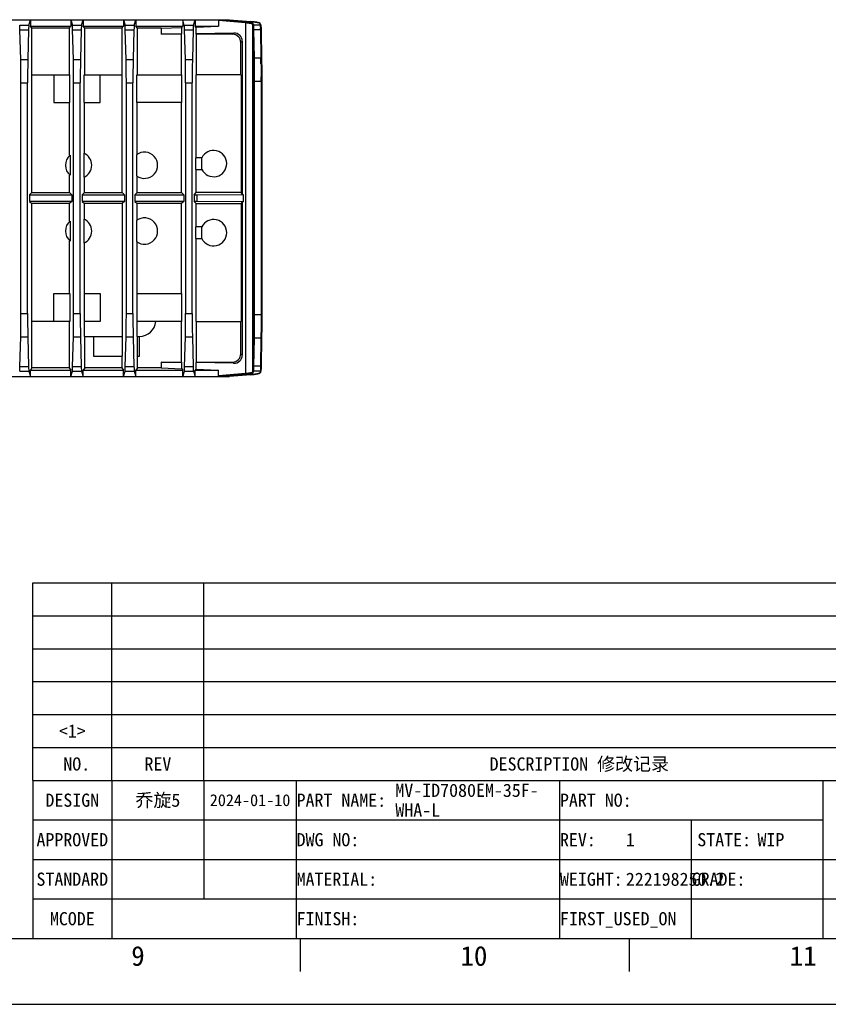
# Model space of a CAD drawing. Header units: millimetres. Extents: x 0 to 594, y 0 to 420.
# Tile 6 of 25: x 402 to 525, y 0 to 150. Entities that reach past the tile are written whole.
import ezdxf
from ezdxf.enums import TextEntityAlignment as Align

# ---------------------------------------------------------------- set-up
doc = ezdxf.new("R2010")
doc.units = ezdxf.units.MM
doc.header["$LTSCALE"] = 32.67
doc.layers.get('0').update_dxf_attribs({"linetype": 'CONTINUOUS'})
doc.layers.add('00_COMPONENTS', color=7, linetype='CONTINUOUS')
doc.layers.add('50_ALL_DETAILS', color=7, linetype='CONTINUOUS')
doc.styles.get("Standard").update_dxf_attribs({"font": 'simfang.ttf'})
doc.styles.add('TEXTSTYLE_2', font='simfang.ttf')
doc.styles.add('TEXTSTYLE_4', font='simfang.ttf')
doc.styles.add('TEXTSTYLE_5', font='simfang.ttf')

msp = doc.modelspace()

# ---------------------------------------------------------------- linework, layer by layer
at = {"color": 7}
for p, q in [((404, 34), (404, 64)), ((404, 64), (584, 64)), ((416, 34), (416, 64)), ((430, 34), (430, 64)), ((404, 59), (584, 59)), ((404, 54), (584, 54)), ((404, 49), (584, 49)), ((404, 44), (584, 44)), ((404, 39), (584, 39)), ((404, 34), (584, 34)), ((404, 34), (404, 10)), ((404, 34), (584, 34)), ((416, 34), (416, 10)), ((430, 34), (430, 16)), ((444, 34), (444, 10)), ((484, 34), (484, 10)), ((524, 34), (524, 10)), ((404, 28), (524, 28)), ((504, 28), (504, 10)), ((404, 22), (584, 22)), ((404, 16), (584, 16)), ((25, 10), (584, 10)), ((404, 10), (584, 10)), ((444.6373, 5.0001), (444.6373, 10)), ((494.6373, 5.0001), (494.6373, 10)), ((0, 0), (594, 0))]:
    msp.add_line(p, q, dxfattribs=at)
at = {"layer": '00_COMPONENTS', "color": 7}
for p, q in [((321.7078, 149.5291), (433.8525, 149.5291)), ((403.4043, 148.7072), (403.6503, 149.5291)), ((403.6503, 149.5291), (403.6503, 148.5291)), ((403.6503, 148.5291), (409.7652, 148.5291)), ((403.8794, 148.2236), (403.6503, 148.5291)), ((409.5361, 148.2236), (403.8794, 148.2236)), ((403.8794, 141.1791), (403.8794, 148.2236)), ((409.5361, 148.2236), (409.7652, 148.5291)), ((409.5361, 148.2236), (409.5361, 141.1791)), ((409.7652, 149.5291), (409.7652, 148.5291)), ((409.7652, 149.5291), (410.0112, 148.7072)), ((411.4043, 148.7072), (411.6503, 149.5291)), ((411.6503, 149.5291), (411.6503, 148.5291)), ((411.6503, 148.5291), (417.7652, 148.5291)), ((411.8794, 148.2236), (411.6503, 148.5291)), ((417.5361, 148.2236), (411.8794, 148.2236)), ((411.8794, 141.1791), (411.8794, 148.2236)), ((417.5361, 148.2236), (417.7652, 148.5291)), ((417.5361, 148.2236), (417.5361, 141.1791)), ((417.7652, 149.5291), (417.7652, 148.5291)), ((417.7652, 149.5291), (418.0112, 148.7072)), ((419.4043, 148.7072), (419.6503, 149.5291)), ((419.6503, 149.5291), (419.6503, 148.5291)), ((419.6503, 148.5291), (426.7652, 148.5291)), ((419.8794, 148.2236), (419.6503, 148.5291)), ((423.4779, 148.2236), (419.8794, 148.2236)), ((419.8794, 141.1791), (419.8794, 148.2236)), ((423.4779, 148.2236), (426.6183, 148.3332)), ((423.4779, 148.2236), (423.4779, 147.3142)), ((426.6183, 148.3332), (426.7652, 148.5291)), ((426.6183, 147.369), (426.6183, 148.3332)), ((426.7652, 149.5291), (426.7652, 148.5291)), ((427.0112, 148.7072), (426.7652, 149.5291)), ((428.4043, 148.7072), (428.6503, 149.5291)), ((428.6503, 149.5291), (428.6503, 148.5291)), ((428.6503, 148.5291), (432.2279, 148.5291)), ((428.7416, 148.4074), (428.6503, 148.5291)), ((428.7416, 148.4074), (432.2279, 148.5291)), ((428.7416, 148.4074), (428.7416, 147.4061)), ((432.2279, 149.4349), (432.2279, 148.5291)), ((432.3641, 149.5291), (436.3601, 149.1792)), ((433.849, 149.5291), (437.1025, 149.2442)), ((438.5914, 148.8763), (438.5804, 148.9099)), ((438.593, 148.8579), (438.6466, 148.5892)), ((402.1694, 143.4936), (402.0518, 147.9845)), ((403.3637, 147.9845), (403.2461, 143.4936)), ((410.1694, 143.4936), (410.0518, 147.9845)), ((411.3637, 147.9845), (411.2461, 143.4936)), ((418.1694, 143.4936), (418.0518, 147.9845)), ((419.3637, 147.9845), (419.2461, 143.4936)), ((426.6183, 147.369), (423.4779, 147.3142)), ((426.5361, 147.3142), (423.4779, 147.3142)), ((426.5361, 147.3142), (426.6183, 147.369)), ((426.5361, 147.3142), (426.5361, 141.1791)), ((427.1694, 143.4936), (427.0518, 147.9845)), ((428.3637, 147.9845), (428.2461, 143.4936)), ((434.5361, 147.5072), (428.7416, 147.4061)), ((428.8794, 147.3142), (428.7416, 147.4061)), ((434.343, 147.3142), (428.8794, 147.3142)), ((428.8794, 141.1791), (428.8794, 147.3142)), ((438.6726, 147.8954), (438.7473, 143.6142)), ((435.5928, 141.1791), (435.5928, 146.0644)), ((435.8081, 146.2796), (435.8081, 122.9899)), ((403.8316, 141.1791), (409.6166, 141.1791)), ((403.8316, 123.2649), (403.8316, 141.1791)), ((407.2078, 141.1791), (407.2078, 136.9291)), ((409.6166, 136.9291), (409.6166, 141.1791)), ((411.7989, 141.1791), (417.5839, 141.1791)), ((411.7989, 136.9291), (411.7989, 141.1791)), ((414.2078, 136.9291), (414.2078, 141.1791)), ((417.5839, 123.2649), (417.5839, 141.1791)), ((419.7989, 141.1791), (426.6166, 141.1791)), ((419.7989, 136.9291), (419.7989, 141.1791)), ((426.6166, 136.9291), (426.6166, 141.1791)), ((435.6247, 141.1791), (428.8316, 141.1791)), ((428.8316, 128.5541), (428.8316, 141.1791)), ((435.6247, 141.1791), (435.6247, 123.2649)), ((402.2078, 104.9002), (402.2078, 139.958)), ((403.2078, 104.9002), (403.2078, 139.958)), ((410.2078, 104.9002), (410.2078, 139.958)), ((411.2078, 104.9002), (411.2078, 139.958)), ((418.2078, 104.9002), (418.2078, 139.958)), ((419.2078, 104.9002), (419.2078, 139.958)), ((427.2078, 139.958), (427.2078, 104.9002)), ((428.2078, 104.9002), (428.2078, 139.958)), ((438.7724, 140.1494), (438.7724, 104.7089)), ((407.2078, 136.9291), (409.6166, 136.9291)), ((409.5839, 128.9474), (409.5839, 136.9291)), ((411.7989, 136.9291), (414.2078, 136.9291)), ((411.8316, 129.2281), (411.8316, 136.9291)), ((426.6166, 136.9291), (419.7989, 136.9291)), ((419.8316, 129.0819), (419.8316, 136.9291)), ((426.5839, 123.2649), (426.5839, 136.9291)), ((409.6559, 128.9474), (409.6559, 125.9108)), ((411.7596, 129.2613), (411.7596, 125.5969)), ((419.7596, 129.0305), (419.7596, 125.8277)), ((429.6593, 128.5541), (428.7596, 128.5541)), ((428.7596, 126.8041), (428.7596, 128.5541)), ((429.6593, 126.8041), (429.6593, 128.5541)), ((409.5839, 123.2649), (409.5839, 125.9108)), ((411.8316, 123.2649), (411.8316, 125.6301)), ((419.8316, 123.2649), (419.8316, 125.7763)), ((428.7596, 126.8041), (429.6593, 126.8041)), ((428.8316, 123.2649), (428.8316, 126.8041)), ((403.4958, 122.9291), (403.8316, 123.2649)), ((403.4958, 122.9291), (409.9197, 122.9291)), ((403.4958, 122.9291), (403.4958, 121.9291)), ((403.8316, 123.2649), (409.5839, 123.2649)), ((409.9197, 122.9291), (409.5839, 123.2649)), ((409.9197, 122.9291), (409.9197, 121.9291)), ((411.4958, 122.9291), (411.8316, 123.2649)), ((411.4958, 122.9291), (417.9197, 122.9291)), ((411.4958, 122.9291), (411.4958, 121.9291)), ((411.8316, 123.2649), (417.5839, 123.2649)), ((417.9197, 122.9291), (417.5839, 123.2649)), ((417.9197, 122.9291), (417.9197, 121.9291)), ((419.4958, 122.9291), (419.8316, 123.2649)), ((419.4958, 122.9291), (426.9197, 122.9291)), ((419.4958, 122.9291), (419.4958, 121.9291)), ((419.8316, 123.2649), (426.5839, 123.2649)), ((426.9197, 122.9291), (426.5839, 123.2649)), ((426.9197, 122.9291), (426.9197, 121.9291)), ((428.4958, 122.9291), (428.8316, 123.2649)), ((428.4958, 122.9291), (428.9578, 122.9291)), ((428.4958, 122.9291), (428.4958, 121.9291)), ((435.6247, 123.2649), (428.8316, 123.2649)), ((428.9578, 122.9291), (436.0249, 122.9842)), ((428.9578, 121.9291), (428.9578, 122.9291)), ((435.8081, 122.9899), (435.6247, 123.2649)), ((409.9197, 121.9291), (403.4958, 121.9291)), ((403.4958, 121.9291), (403.8316, 121.5933)), ((409.5839, 121.5933), (403.8316, 121.5933)), ((403.8316, 103.6791), (403.8316, 121.5933)), ((409.9197, 121.9291), (409.5839, 121.5933)), ((409.5839, 118.9474), (409.5839, 121.5933)), ((417.9197, 121.9291), (411.4958, 121.9291)), ((411.4958, 121.9291), (411.8316, 121.5933)), ((417.5839, 121.5933), (411.8316, 121.5933)), ((411.8316, 119.2281), (411.8316, 121.5933)), ((417.9197, 121.9291), (417.5839, 121.5933)), ((417.5839, 121.5933), (417.5839, 101.4291)), ((426.9197, 121.9291), (419.4958, 121.9291)), ((419.4958, 121.9291), (419.8316, 121.5933)), ((426.5839, 121.5933), (419.8316, 121.5933)), ((419.8316, 119.0819), (419.8316, 121.5933)), ((426.9197, 121.9291), (426.5839, 121.5933)), ((426.5839, 107.9291), (426.5839, 121.5933)), ((428.9578, 121.9291), (428.4958, 121.9291)), ((428.4958, 121.9291), (428.8316, 121.5933)), ((428.8316, 121.5933), (435.6247, 121.5933)), ((428.8316, 118.0541), (428.8316, 121.5933)), ((436.0249, 121.874), (428.9578, 121.9291)), ((435.8081, 121.8684), (435.6247, 121.5933)), ((435.6247, 121.5933), (435.6247, 103.6791)), ((436.0207, 121.8739), (435.8081, 121.8684)), ((435.8081, 121.8684), (435.8081, 98.5786)), ((409.6559, 118.9474), (409.6559, 115.9108)), ((411.7596, 119.2613), (411.7596, 115.5969)), ((419.7596, 119.0305), (419.7596, 115.8277)), ((429.6593, 118.0541), (428.7596, 118.0541)), ((428.7596, 116.3041), (428.7596, 118.0541)), ((429.6593, 116.3041), (429.6593, 118.0541)), ((409.5839, 107.9291), (409.5839, 115.9108)), ((411.8316, 107.9291), (411.8316, 115.6301)), ((419.8316, 107.9291), (419.8316, 115.7763)), ((428.7596, 116.3041), (429.6593, 116.3041)), ((428.8316, 103.6791), (428.8316, 116.3041)), ((407.2078, 107.9291), (409.6166, 107.9291)), ((407.2078, 103.6791), (407.2078, 107.9291)), ((409.6166, 107.9291), (409.6166, 103.6791)), ((411.7989, 107.9291), (414.2078, 107.9291)), ((411.7989, 107.9291), (411.7989, 103.6791)), ((414.2078, 107.9291), (414.2078, 103.6791)), ((419.7989, 107.9291), (426.6166, 107.9291)), ((419.7989, 107.9291), (419.7989, 103.6791)), ((426.6166, 103.6791), (426.6166, 107.9291)), ((409.6166, 103.6791), (403.8316, 103.6791)), ((403.8794, 96.6347), (403.8794, 103.6791)), ((409.5361, 103.6791), (409.5361, 96.6347)), ((414.2078, 103.6791), (411.7989, 103.6791)), ((411.8316, 101.4291), (411.8316, 103.6791)), ((426.6166, 103.6791), (419.7989, 103.6791)), ((419.8316, 101.4291), (419.8316, 103.6791)), ((426.5361, 103.6791), (426.5361, 97.544)), ((428.8316, 103.6791), (435.6247, 103.6791)), ((428.8794, 97.544), (428.8794, 103.6791)), ((435.5928, 98.7938), (435.5928, 103.6791)), ((402.0518, 96.8738), (402.1694, 101.3646)), ((403.2461, 101.3646), (403.3637, 96.8738)), ((410.0518, 96.8738), (410.1694, 101.3646)), ((411.2461, 101.3646), (411.3637, 96.8738)), ((411.8316, 101.4291), (417.5839, 101.4291)), ((411.8794, 96.6347), (411.8794, 101.4291)), ((413.2078, 101.4291), (413.2078, 98.4291)), ((417.5583, 101.4291), (417.5583, 98.4291)), ((418.0518, 96.8738), (418.1694, 101.3646)), ((419.2461, 101.3646), (419.3637, 96.8738)), ((419.8316, 101.4291), (420.2078, 101.4291)), ((419.8572, 101.4291), (419.8572, 98.4291)), ((420.2078, 98.4291), (420.2078, 101.4291)), ((427.0518, 96.8738), (427.1694, 101.3646)), ((428.2461, 101.3646), (428.3637, 96.8738)), ((438.7473, 101.244), (438.6726, 96.9628)), ((413.2078, 98.4291), (417.5583, 98.4291)), ((417.5361, 98.4291), (417.5361, 96.6347)), ((419.8572, 98.4291), (420.2078, 98.4291)), ((419.8794, 96.6347), (419.8794, 98.4291)), ((423.4779, 97.544), (426.5361, 97.544)), ((426.6183, 97.4892), (423.4779, 97.544)), ((423.4779, 97.544), (423.4779, 96.6347)), ((426.5361, 97.544), (426.6183, 97.4892)), ((426.6183, 96.525), (426.6183, 97.4892)), ((428.8794, 97.544), (428.7416, 97.4521)), ((434.5361, 97.351), (428.7416, 97.4521)), ((428.7416, 97.4521), (428.7416, 96.4509)), ((428.8794, 97.544), (434.343, 97.544)), ((403.4043, 96.1511), (403.6503, 95.3291)), ((403.8794, 96.6347), (403.6503, 96.3291)), ((403.6503, 96.3291), (409.7652, 96.3291)), ((403.6503, 95.3291), (403.6503, 96.3291)), ((409.5361, 96.6347), (403.8794, 96.6347)), ((409.5361, 96.6347), (409.7652, 96.3291)), ((409.7652, 95.3291), (409.7652, 96.3291)), ((409.7652, 95.3291), (410.0112, 96.1511)), ((411.4043, 96.1511), (411.6503, 95.3291)), ((411.8794, 96.6347), (411.6503, 96.3291)), ((411.6503, 96.3291), (417.7652, 96.3291)), ((411.6503, 95.3291), (411.6503, 96.3291)), ((417.5361, 96.6347), (411.8794, 96.6347)), ((417.5361, 96.6347), (417.7652, 96.3291)), ((417.7652, 95.3291), (417.7652, 96.3291)), ((417.7652, 95.3291), (418.0112, 96.1511)), ((419.4043, 96.1511), (419.6503, 95.3291)), ((419.8794, 96.6347), (419.6503, 96.3291)), ((419.6503, 96.3291), (426.7652, 96.3291)), ((419.6503, 95.3291), (419.6503, 96.3291)), ((423.4779, 96.6347), (419.8794, 96.6347)), ((423.4779, 96.6347), (426.6183, 96.525)), ((426.6183, 96.525), (426.7652, 96.3291)), ((426.7652, 95.3291), (426.7652, 96.3291)), ((427.0112, 96.1511), (426.7652, 95.3291)), ((428.4043, 96.1511), (428.6503, 95.3291)), ((428.7416, 96.4509), (428.6503, 96.3291)), ((428.6503, 96.3291), (432.2279, 96.3291)), ((428.6503, 95.3291), (428.6503, 96.3291)), ((428.7416, 96.4509), (432.2279, 96.3291)), ((432.2279, 95.4233), (432.2279, 96.3291)), ((438.6466, 96.269), (438.593, 96.0003)), ((139.5631, 95.3291), (433.8525, 95.3291)), ((436.3601, 95.679), (432.3641, 95.3291)), ((437.1025, 95.6141), (433.849, 95.3291))]:
    msp.add_line(p, q, dxfattribs=at)
at = {"layer": '00_COMPONENTS', "color": 4}
for p, q in [((402.0112, 148.7072), (403.4043, 148.7072)), ((410.0112, 148.7072), (411.4043, 148.7072)), ((418.0112, 148.7072), (419.4043, 148.7072)), ((427.0112, 148.7072), (428.4043, 148.7072)), ((432.2279, 149.4349), (436.2894, 149.0796)), ((436.2894, 149.0796), (436.2894, 95.7786)), ((437.1112, 149.2442), (437.1025, 149.2442)), ((437.3432, 148.8563), (437.3432, 96.0019)), ((437.3432, 148.8563), (437.3965, 148.5892)), ((437.4432, 148.956), (437.4965, 148.6888)), ((438.5467, 148.6888), (437.4965, 148.6888)), ((438.4931, 148.9576), (438.5467, 148.6888)), ((438.5711, 148.0529), (438.5726, 147.9661)), ((402.0518, 147.9845), (403.3637, 147.9845)), ((410.0518, 147.9845), (411.3637, 147.9845)), ((418.0518, 147.9845), (419.3637, 147.9845)), ((427.0518, 147.9845), (428.3637, 147.9845)), ((434.343, 147.3142), (434.5361, 147.5072)), ((437.4225, 147.8954), (437.4972, 143.6142)), ((438.5726, 147.9661), (437.5225, 147.9661)), ((437.5225, 147.9661), (437.5972, 143.6849)), ((438.5726, 147.9661), (438.6474, 143.6849)), ((435.5928, 146.0644), (435.8081, 146.2796)), ((438.6474, 143.6849), (437.5972, 143.6849)), ((402.1694, 143.4936), (403.2461, 143.4936)), ((410.1694, 143.4936), (411.2461, 143.4936)), ((418.1694, 143.4936), (419.2461, 143.4936)), ((427.1694, 143.4936), (428.2461, 143.4936)), ((402.2078, 139.958), (403.2078, 139.958)), ((410.2078, 139.958), (411.2078, 139.958)), ((418.2078, 139.958), (419.2078, 139.958)), ((427.2078, 139.958), (428.2078, 139.958)), ((438.7724, 140.1494), (437.5223, 140.1494)), ((437.5223, 140.1494), (437.5223, 104.7089)), ((437.6223, 140.1494), (437.6223, 104.7089)), ((438.6724, 140.1494), (438.6724, 104.7089)), ((402.2078, 104.9002), (403.2078, 104.9002)), ((410.2078, 104.9002), (411.2078, 104.9002)), ((418.2078, 104.9002), (419.2078, 104.9002)), ((427.2078, 104.9002), (428.2078, 104.9002)), ((438.7724, 104.7089), (437.5223, 104.7089)), ((438.6724, 104.7089), (438.6723, 104.4428)), ((402.1694, 101.3646), (403.2461, 101.3646)), ((410.1694, 101.3646), (411.2461, 101.3646)), ((418.1694, 101.3646), (419.2461, 101.3646)), ((427.1694, 101.3646), (428.2461, 101.3646)), ((437.4972, 101.244), (437.4225, 96.9628)), ((437.5972, 101.1733), (437.5225, 96.8921)), ((438.6474, 101.1733), (437.5972, 101.1733)), ((438.6474, 101.1733), (438.5726, 96.8921)), ((438.6486, 101.2449), (438.6474, 101.1733)), ((435.5928, 98.7938), (435.8081, 98.5786)), ((434.343, 97.544), (434.5361, 97.351)), ((402.0112, 96.1511), (403.4043, 96.1511)), ((402.0518, 96.8738), (403.3637, 96.8738)), ((410.0112, 96.1511), (411.4043, 96.1511)), ((410.0518, 96.8738), (411.3637, 96.8738)), ((418.0112, 96.1511), (419.4043, 96.1511)), ((418.0518, 96.8738), (419.3637, 96.8738)), ((427.0112, 96.1511), (428.4043, 96.1511)), ((427.0518, 96.8738), (428.3637, 96.8738)), ((436.2894, 95.7786), (432.2279, 95.4233)), ((437.3965, 96.269), (437.3432, 96.0019)), ((437.4965, 96.1694), (437.4432, 95.9023)), ((438.5467, 96.1694), (437.4965, 96.1694)), ((438.5726, 96.8921), (437.5225, 96.8921)), ((438.5467, 96.1694), (438.4931, 95.9007)), ((437.1112, 95.6141), (437.1025, 95.6141))]:
    msp.add_line(p, q, dxfattribs=at)
at = {"layer": '00_COMPONENTS', "color": 7}
for points in [[(438.289, 149.0752), (438.2076, 149.0955), (438.1142, 149.1155), (438.0079, 149.1353), (437.8887, 149.1548), (437.7564, 149.174), (437.6109, 149.1927), (437.452, 149.211), (437.2802, 149.2286), (437.1112, 149.2442)], [(438.5804, 148.9099), (438.5511, 148.9526), (438.5119, 148.9859), (438.4677, 149.0116), (438.4184, 149.0334), (438.3594, 149.0545), (438.289, 149.0752)], [(437.1112, 95.6141), (437.1996, 95.622), (437.4093, 95.6427), (437.6009, 95.6643), (437.7739, 95.6866), (437.928, 95.7095), (438.0634, 95.7329), (438.1807, 95.7567), (438.281, 95.7809), (438.3636, 95.8051), (438.4311, 95.83), (438.4897, 95.8585), (438.5405, 95.8951), (438.5777, 95.9429), (438.5915, 95.983)]]:
    msp.add_lwpolyline(points, dxfattribs=at)
at = {"layer": '00_COMPONENTS', "color": 4}
for centre, radius, start, end in [((403.982, 147.4216), 34.5949, 1.045622, 1.407139), ((318.6341, 141.6418), 120.0307, 0.785057, 0.975297), ((282.6951, 141.1454), 155.9731, 0.62225, 0.786496), ((149.0312, 140.1509), 289.6412, 359.999702, 0.134894)]:
    msp.add_arc(centre, radius, start, end, dxfattribs=at)
at = {"layer": '00_COMPONENTS', "color": 7}
for centre, radius, start, end in [((410.9578, 127.4291), 2, 130.61207, 229.38793), ((410.9578, 127.4291), 2, 293.63659, 66.36341), ((420.9578, 127.4291), 2, 233.196977, 126.803023), ((431.4578, 127.6791), 2, 205.94448, 154.05552), ((410.9578, 117.4291), 2, 130.61207, 229.38793), ((410.9578, 117.4291), 2, 293.63659, 66.36341), ((420.9578, 117.4291), 2, 233.196977, 126.803023), ((431.4578, 117.1791), 2, 205.94448, 154.05552), ((420.2078, 103.9291), 2.5, 270, 354.26083)]:
    msp.add_arc(centre, radius, start, end, dxfattribs=at)
for centre, major_axis, ratio, start_param, end_param in [((402.0055, 146.2167), (0, 2.5), 0.02618592, -0.78539816, -0.08726646), ((403.41, 146.2167), (0, 2.5), 0.02618592, 0.08726646, 0.78539816), ((410.0055, 146.2167), (0, 2.5), 0.02618592, -0.78539816, -0.08726646), ((411.41, 146.2167), (0, 2.5), 0.02618592, 0.08726646, 0.78539816), ((418.0055, 146.2167), (0, 2.5), 0.02618592, -0.78539816, -0.08726646), ((419.41, 146.2167), (0, 2.5), 0.02618592, 0.08726646, 0.78539816), ((427.0055, 146.2167), (0, 2.5), 0.02618592, -0.78539816, -0.08726646), ((428.41, 146.2167), (0, 2.5), 0.02618592, 0.08726646, 0.78539816), ((434.3427, 146.064), (-0.8842, -0.8842), 0.99969546, 2.35634678, 3.92683852), ((434.5357, 146.257), (1.1757, 0.499), 0.97519555, -0.39247064, 1.1780211), ((402.0768, 139.958), (0, 5), 0.02618592, -1.57079633, -0.78539816), ((403.3387, 139.958), (0, 5), 0.02618592, 0.78539816, 1.57079633), ((410.0768, 139.958), (0, 5), 0.02618592, -1.57079633, -0.78539816), ((411.3387, 139.958), (0, 5), 0.02618592, 0.78539816, 1.57079633), ((418.0768, 139.958), (0, 5), 0.02618592, -1.57079633, -0.78539816), ((419.3387, 139.958), (0, 5), 0.02618592, 0.78539816, 1.57079633), ((427.0768, 139.958), (0, 5), 0.02618592, -1.57079633, -0.78539816), ((428.3387, 139.958), (0, 5), 0.02618592, 0.78539816, 1.57079633), ((402.0768, 104.9002), (0, 5), 0.02618592, -2.35619449, -1.57079633), ((403.3387, 104.9002), (0, 5), 0.02618592, -4.71238898, -3.92699082), ((410.0768, 104.9002), (0, 5), 0.02618592, -2.35619449, -1.57079633), ((411.3387, 104.9002), (0, 5), 0.02618592, -4.71238898, -3.92699082), ((418.0768, 104.9002), (0, 5), 0.02618592, -2.35619449, -1.57079633), ((419.3387, 104.9002), (0, 5), 0.02618592, -4.71238898, -3.92699082), ((427.0768, 104.9002), (0, 5), 0.02618592, -2.35619449, -1.57079633), ((428.3387, 104.9002), (0, 5), 0.02618592, -4.71238898, -3.92699082), ((434.3427, 98.7942), (-0.8842, 0.8842), 0.99969546, 2.35634678, 3.92683852), ((434.5357, 98.6012), (1.1757, -0.499), 0.97519555, -1.1780211, 0.39247064), ((402.0055, 98.6415), (0, 2.5), 0.02618592, -3.05432619, -2.35619449), ((403.41, 98.6415), (0, 2.5), 0.02618592, -3.92699082, -3.22885912), ((410.0055, 98.6415), (0, 2.5), 0.02618592, -3.05432619, -2.35619449), ((411.41, 98.6415), (0, 2.5), 0.02618592, -3.92699082, -3.22885912), ((418.0055, 98.6415), (0, 2.5), 0.02618592, -3.05432619, -2.35619449), ((419.41, 98.6415), (0, 2.5), 0.02618592, -3.92699082, -3.22885912), ((427.0055, 98.6415), (0, 2.5), 0.02618592, -3.05432619, -2.35619449), ((428.41, 98.6415), (0, 2.5), 0.02618592, -3.92699082, -3.22885912)]:
    msp.add_ellipse(centre, major_axis=major_axis, ratio=ratio, start_param=start_param, end_param=end_param, dxfattribs=at)
for points, knots in [([(432.2279, 149.4349), (432.2279, 149.4498), (432.2489, 149.5083), (432.3174, 149.5299), (432.3606, 149.5291)], [0, 0, 0, 0, 0.25622951, 1, 1, 1, 1]), ([(438.6466, 148.5892), (438.6607, 148.5185), (438.6586, 148.2851), (438.6698, 148.0548), (438.6726, 147.8954)], [0, 0, 0, 0, 0.31133209, 1, 1, 1, 1]), ([(438.7473, 143.6142), (438.7517, 143.3667), (438.7676, 142.2118), (438.7724, 141.0568), (438.7724, 140.1494)], [0, 0, 0, 0, 0.21433258, 1, 1, 1, 1]), ([(438.7724, 104.7089), (438.7724, 104.3902), (438.7703, 103.2352), (438.7619, 102.0802), (438.7473, 101.244)], [0, 0, 0, 0, 0.27592286, 1, 1, 1, 1]), ([(438.6726, 96.9628), (438.6698, 96.8034), (438.6586, 96.5731), (438.6607, 96.3397), (438.6466, 96.269)], [0, 0, 0, 0, 0.68870195, 1, 1, 1, 1]), ([(432.3606, 95.3291), (432.3174, 95.3284), (432.2489, 95.3499), (432.2279, 95.4084), (432.2279, 95.4233)], [0, 0, 0, 0, 0.74377049, 1, 1, 1, 1])]:
    msp.add_open_spline(points, degree=3, knots=knots, dxfattribs=at)
at = {"layer": '00_COMPONENTS', "color": 4}
for points, knots in [([(436.3601, 149.1792), (436.3302, 149.1766), (436.2961, 149.133), (436.2899, 149.092), (436.2894, 149.0796)], [0, 0, 0, 0, 0.70650275, 1, 1, 1, 1]), ([(436.2894, 149.0796), (436.4324, 149.0667), (436.6825, 149.0404), (437.0106, 148.9915), (437.2112, 148.9403), (437.3266, 148.8961), (437.341, 148.8635)], [0, 0, 0, 0, 0.39725788, 0.7005931, 0.90145835, 1, 1, 1, 1]), ([(436.3601, 149.1792), (436.507, 149.1663), (436.764, 149.14), (437.1013, 149.0914), (437.307, 149.0397), (437.4259, 148.9962), (437.4409, 148.9631)], [0, 0, 0, 0, 0.39771641, 0.70130568, 0.90211928, 1, 1, 1, 1]), ([(437.1025, 149.2442), (437.1726, 149.238), (437.4223, 149.2147), (437.6716, 149.1861), (437.8501, 149.1592)], [0, 0, 0, 0, 0.28025177, 1, 1, 1, 1]), ([(437.341, 148.8635), (437.3415, 148.8623), (437.3424, 148.86), (437.343, 148.8575), (437.3432, 148.8563)], [0, 0, 0, 0, 0.50878703, 1, 1, 1, 1]), ([(437.4432, 148.956), (437.4177, 148.9559), (437.3647, 148.9347), (437.3433, 148.8818), (437.3432, 148.8563)], [0, 0, 0, 0, 0.50064606, 1, 1, 1, 1]), ([(437.4965, 148.6888), (437.471, 148.6888), (437.418, 148.6676), (437.3966, 148.6146), (437.3965, 148.5892)], [0, 0, 0, 0, 0.50064598, 1, 1, 1, 1]), ([(437.3965, 148.5892), (437.4106, 148.5185), (437.4085, 148.2851), (437.4197, 148.0548), (437.4225, 147.8954)], [0, 0, 0, 0, 0.31133279, 1, 1, 1, 1]), ([(437.4409, 148.9631), (437.4414, 148.962), (437.4423, 148.9596), (437.443, 148.9572), (437.4432, 148.956)], [0, 0, 0, 0, 0.50924844, 1, 1, 1, 1]), ([(437.4965, 148.6888), (437.5106, 148.6151), (437.5084, 148.3721), (437.5197, 148.1321), (437.5225, 147.9661)], [0, 0, 0, 0, 0.31130312, 1, 1, 1, 1]), ([(437.8501, 149.1592), (438.008, 149.1354), (438.2153, 149.0995), (438.4244, 149.0273), (438.4883, 148.9811), (438.4931, 148.9576)], [0, 0, 0, 0, 0.69800339, 0.89517264, 1, 1, 1, 1]), ([(438.6466, 148.5892), (438.6467, 148.6147), (438.6253, 148.6678), (438.5722, 148.6889), (438.5467, 148.6888)], [0, 0, 0, 0, 0.49935162, 1, 1, 1, 1]), ([(438.5467, 148.6888), (438.5551, 148.6449), (438.5573, 148.5046), (438.5641, 148.3658), (438.5664, 148.2712)], [0, 0, 0, 0, 0.32097642, 1, 1, 1, 1]), ([(437.5225, 147.9661), (437.5097, 147.966), (437.4682, 147.9615), (437.423, 147.9254), (437.4225, 147.8954)], [0, 0, 0, 0, 0.29898801, 1, 1, 1, 1]), ([(438.6726, 147.8954), (438.6731, 147.9254), (438.6273, 147.9626), (438.5856, 147.9662), (438.5726, 147.9661)], [0, 0, 0, 0, 0.69826844, 1, 1, 1, 1]), ([(437.5972, 143.6849), (437.5844, 143.6848), (437.5429, 143.6803), (437.4977, 143.6442), (437.4972, 143.6142)], [0, 0, 0, 0, 0.29898895, 1, 1, 1, 1]), ([(437.4972, 143.6142), (437.5015, 143.3667), (437.5175, 142.2118), (437.5223, 141.0568), (437.5223, 140.1494)], [0, 0, 0, 0, 0.21433645, 1, 1, 1, 1]), ([(437.5972, 143.6849), (437.6015, 143.4323), (437.6175, 142.2539), (437.6223, 141.0753), (437.6223, 140.1494)], [0, 0, 0, 0, 0.2143361, 1, 1, 1, 1]), ([(438.7473, 143.6142), (438.7479, 143.6441), (438.702, 143.6814), (438.6603, 143.685), (438.6474, 143.6849)], [0, 0, 0, 0, 0.69826843, 1, 1, 1, 1]), ([(438.659, 142.8393), (438.6607, 142.6831), (438.6671, 142.0142), (438.6704, 141.3454), (438.6716, 140.8328)], [0, 0, 0, 0, 0.23364415, 1, 1, 1, 1]), ([(437.5223, 104.7089), (437.5223, 104.3902), (437.5202, 103.2352), (437.5118, 102.0802), (437.4972, 101.244)], [0, 0, 0, 0, 0.27593093, 1, 1, 1, 1]), ([(437.6223, 104.7089), (437.6223, 104.3837), (437.6201, 103.2051), (437.6118, 102.0266), (437.5972, 101.1733)], [0, 0, 0, 0, 0.27593098, 1, 1, 1, 1]), ([(438.6713, 103.9034), (438.6708, 103.7255), (438.6683, 103.0544), (438.6633, 102.3833), (438.6575, 101.89)], [0, 0, 0, 0, 0.26496206, 1, 1, 1, 1]), ([(438.6575, 101.89), (438.6569, 101.8336), (438.6542, 101.6185), (438.6512, 101.4035), (438.6486, 101.2449)], [0, 0, 0, 0, 0.26248136, 1, 1, 1, 1]), ([(437.5972, 101.1733), (437.5844, 101.1734), (437.5429, 101.178), (437.4977, 101.2141), (437.4972, 101.244)], [0, 0, 0, 0, 0.29898801, 1, 1, 1, 1]), ([(438.7473, 101.244), (438.7479, 101.2141), (438.702, 101.1769), (438.6603, 101.1732), (438.6474, 101.1733)], [0, 0, 0, 0, 0.69826844, 1, 1, 1, 1]), ([(436.8679, 95.8467), (436.8261, 95.8401), (436.6339, 95.8124), (436.4407, 95.7923), (436.2894, 95.7786)], [0, 0, 0, 0, 0.21758889, 1, 1, 1, 1]), ([(436.3601, 95.679), (436.3302, 95.6816), (436.2961, 95.7252), (436.2899, 95.7662), (436.2894, 95.7786)], [0, 0, 0, 0, 0.70650266, 1, 1, 1, 1]), ([(436.8252, 95.7287), (436.79, 95.7241), (436.6353, 95.7049), (436.4801, 95.6895), (436.3601, 95.679)], [0, 0, 0, 0, 0.22748037, 1, 1, 1, 1]), ([(437.4432, 95.9023), (437.4389, 95.8809), (437.3755, 95.841), (437.2572, 95.804), (437.0624, 95.7621), (436.9119, 95.7401), (436.8252, 95.7287)], [0, 0, 0, 0, 0.10003206, 0.29673012, 0.59773318, 1, 1, 1, 1]), ([(437.3432, 96.0019), (437.3398, 95.9841), (437.2931, 95.9484), (437.1379, 95.8928), (436.9847, 95.865), (436.8679, 95.8467)], [0, 0, 0, 0, 0.10661067, 0.30397157, 1, 1, 1, 1]), ([(437.8633, 95.701), (437.8084, 95.6927), (437.5555, 95.6572), (437.3015, 95.6315), (437.1025, 95.6141)], [0, 0, 0, 0, 0.21769297, 1, 1, 1, 1]), ([(437.4432, 95.9023), (437.4177, 95.9023), (437.3647, 95.9235), (437.3433, 95.9765), (437.3432, 96.0019)], [0, 0, 0, 0, 0.50064611, 1, 1, 1, 1]), ([(437.4225, 96.9628), (437.4197, 96.8034), (437.4085, 96.5731), (437.4106, 96.3397), (437.3965, 96.269)], [0, 0, 0, 0, 0.68871279, 1, 1, 1, 1]), ([(437.4965, 96.1694), (437.471, 96.1694), (437.418, 96.1906), (437.3966, 96.2436), (437.3965, 96.269)], [0, 0, 0, 0, 0.50064606, 1, 1, 1, 1]), ([(437.5225, 96.8921), (437.5097, 96.8922), (437.4682, 96.8968), (437.423, 96.9329), (437.4225, 96.9628)], [0, 0, 0, 0, 0.29898797, 1, 1, 1, 1]), ([(437.5225, 96.8921), (437.5197, 96.7261), (437.5084, 96.4861), (437.5106, 96.2431), (437.4965, 96.1694)], [0, 0, 0, 0, 0.68874252, 1, 1, 1, 1]), ([(438.3064, 95.7923), (438.2776, 95.7836), (438.1317, 95.7449), (437.9827, 95.7192), (437.8633, 95.701)], [0, 0, 0, 0, 0.19947874, 1, 1, 1, 1]), ([(438.4931, 95.9007), (438.4881, 95.8759), (438.4185, 95.8278), (438.3525, 95.8063), (438.3064, 95.7923)], [0, 0, 0, 0, 0.34367604, 1, 1, 1, 1]), ([(438.6466, 96.269), (438.6467, 96.2436), (438.6253, 96.1905), (438.5722, 96.1694), (438.5467, 96.1694)], [0, 0, 0, 0, 0.49935157, 1, 1, 1, 1]), ([(438.5488, 96.1835), (438.5484, 96.1809), (438.5478, 96.1762), (438.5471, 96.1715), (438.5467, 96.1694)], [0, 0, 0, 0, 0.55470058, 1, 1, 1, 1]), ([(438.5677, 96.6411), (438.5665, 96.5858), (438.5615, 96.4333), (438.5604, 96.2801), (438.5488, 96.1835)], [0, 0, 0, 0, 0.36265793, 1, 1, 1, 1]), ([(438.5726, 96.8921), (438.5716, 96.828), (438.57, 96.7443), (438.5682, 96.6606), (438.5677, 96.6411)], [0, 0, 0, 0, 0.7670134, 1, 1, 1, 1]), ([(438.6726, 96.9628), (438.6731, 96.9329), (438.6273, 96.8956), (438.5856, 96.892), (438.5726, 96.8921)], [0, 0, 0, 0, 0.69826847, 1, 1, 1, 1])]:
    msp.add_open_spline(points, degree=3, knots=knots, dxfattribs=at)
for points in [[(438.5574, 148.9343), (438.5399, 148.9489), (438.5159, 148.9576), (438.4931, 148.9576)], [(438.5913, 148.8763), (438.5872, 148.8983), (438.5746, 148.9199), (438.5574, 148.9343)], [(438.6723, 104.4428), (438.6721, 104.263), (438.6718, 104.0832), (438.6713, 103.9034)], [(438.5574, 95.9239), (438.5399, 95.9093), (438.5158, 95.9006), (438.4931, 95.9007)], [(438.5915, 95.983), (438.5875, 95.9606), (438.5748, 95.9385), (438.5574, 95.9239)]]:
    msp.add_open_spline(points, degree=3, dxfattribs=at)
at = {"layer": '00_COMPONENTS', "color": 7}
msp.add_open_spline([(436.0207, 121.8739), (436.0207, 122.059), (436.0314, 122.4291), (436.0207, 122.7992), (436.0207, 122.9843)], degree=3, dxfattribs=at)

# ---------------------------------------------------------------- texts
at = {"color": 3}
for s, height, style, p in [('9', 3, 'TEXTSTYLE_2', (418.9562, 5.8471)), ('10', 2.99996, 'TEXTSTYLE_4', (468.9562, 5.8471)), ('11', 2.99996, 'TEXTSTYLE_4', (518.9562, 5.8471))]:
    msp.add_text(s, height=height, dxfattribs=dict(at, style=style)).set_placement(p)
at = {"layer": '50_ALL_DETAILS', "color": 3}
for s, p in [(' <1> ', (410, 40.5)), (' NO.', (410, 35.5)), ('DESCRIPTION 修改记录', (487, 35.5)), ('DESIGN', (410, 30)), ('APPROVED', (410, 24)), ('STATE:', (509, 24)), ('STANDARD', (410, 18)), ('MCODE', (410, 12))]:
    msp.add_text(s, height=2, dxfattribs=at).set_placement(p, align=Align.CENTER)
at = {"layer": '50_ALL_DETAILS', "color": 3, "style": 'TEXTSTYLE_5'}
msp.add_text('REV', height=2, dxfattribs=at).set_placement((423, 35.5), align=Align.CENTER)
at = {"layer": '50_ALL_DETAILS', "color": 7}
for s, p in [('MV-ID7080EM-35F-', (459.0625, 31.5)), ('WHA-L', (459.0625, 28.5)), ('1', (494.0625, 24)), ('WIP', (514.0625, 24)), ('222198250.2', (494.0625, 18))]:
    msp.add_text(s, height=2, dxfattribs=at).set_placement(p)
for s, height, p in [('乔旋5', 2, (423, 30)), ('2024-01-10', 1.8, (437, 30.1))]:
    msp.add_text(s, height=height, dxfattribs=at).set_placement(p, align=Align.CENTER)
at = {"layer": '50_ALL_DETAILS', "color": 3}
for s, p in [('PART NAME:', (444.0625, 30)), ('PART NO:', (484.0625, 30)), ('DWG NO:', (444.0625, 24)), ('REV:', (484.0625, 24)), ('MATERIAL:', (444.0625, 18)), ('WEIGHT:', (484.0625, 18)), ('GRADE:', (504.0625, 18)), ('FINISH:', (444.0625, 12)), ('FIRST_USED_ON ', (484.0625, 12))]:
    msp.add_text(s, height=2, dxfattribs=at).set_placement(p)

doc.saveas('drawing.dxf')
